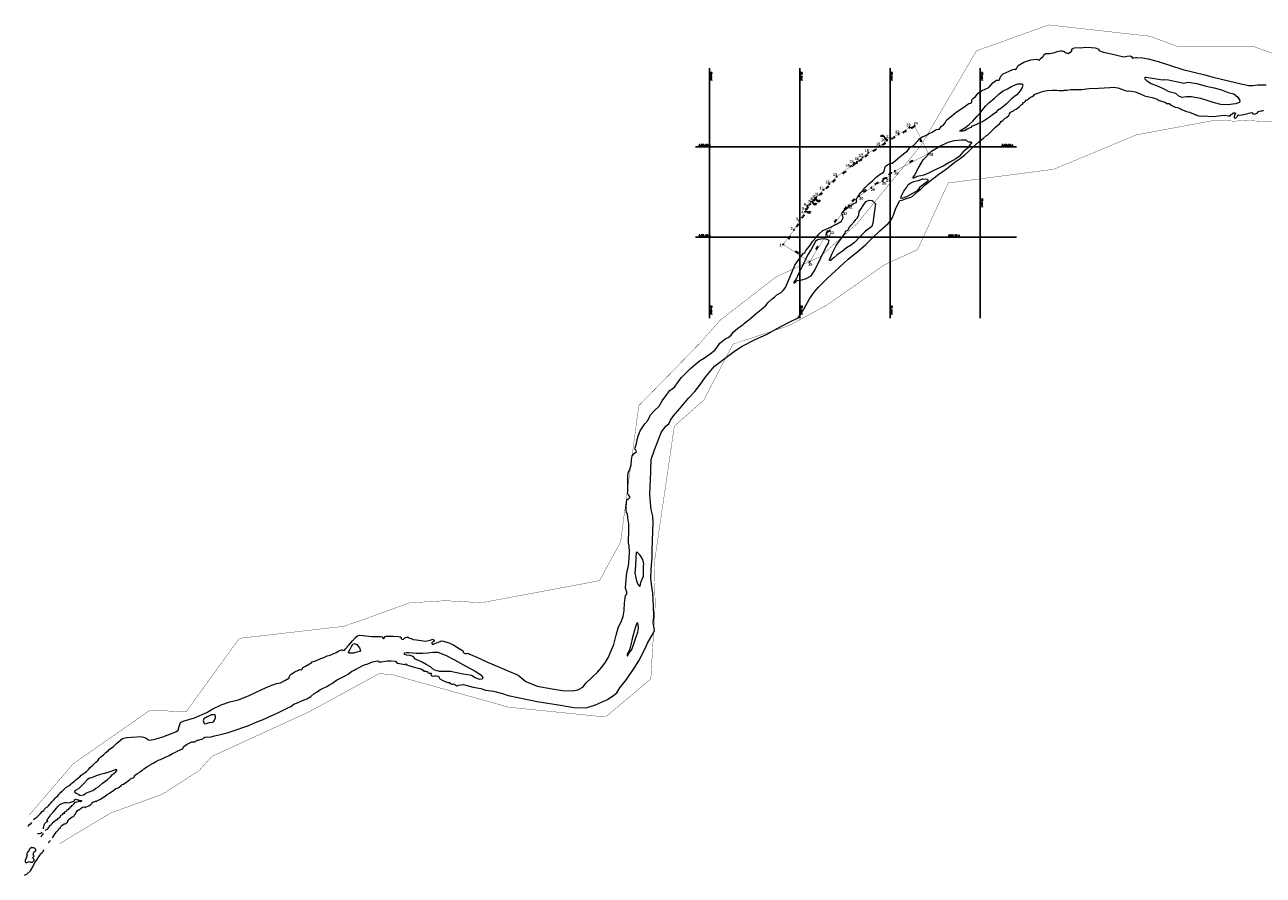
# Model space of a CAD drawing. Header units: metres. Extents: x 347609 to 404409, y 8547781 to 8605413.
# Tile 14 of 39: x 370412 to 372470, y 8559289 to 8560703. Entities that reach past the tile are written whole.
import ezdxf
from ezdxf.enums import TextEntityAlignment as Align

# ---------------------------------------------------------------- set-up
doc = ezdxf.new("R2010")
doc.units = ezdxf.units.M
doc.layers.add('01. RIO', color=7, linetype='Continuous', lineweight=5, true_color=0x2776bb)
for name, color, linetype in [('DISTANCIA', 7, 'Continuous'), ('T-GRILLA', 9, 'Continuous'), ('T-TEXTO COORD', 7, 'Continuous'), ('VERTICES', 244, 'Continuous')]:
    doc.layers.add(name, color=color, linetype=linetype)
doc.layers.add('LIMITES CONTRUCTIVO', color=40, linetype='Continuous', true_color=0xffbf00)
doc.layers.add('PREDIOS INSCRITOS EN LA BASE GRAFICA REGISTRAL (HUAURA) NOMBRE', color=7, linetype='Continuous', true_color=0xfffff0)
doc.styles.add('Coord_texto', font='romans.shx', dxfattribs={"height": 3})
doc.styles.add('ROMANS', font='romans.shx')
doc.styles.add('VERTICES', font='sanssb__.ttf')

# ---------------------------------------------------------------- blocks, each defined once
blk = doc.blocks.new('REIORORI')
at = {"layer": '01. RIO', "color": 152, "lineweight": 15, "true_color": 0x2776bb, "flags": 128}
for points in [[(370427.1, 8559381.7), (370429.3, 8559383.4), (370432.3, 8559385.5), (370436.3, 8559389.3), (370438.4, 8559391.9), (370441.4, 8559394.9), (370444, 8559396.9), (370445.3, 8559398.9), (370447.8, 8559401.5), (370449.9, 8559403), (370451.9, 8559404.7), (370453.8, 8559407.2), (370455.6, 8559409), (370457.5, 8559411.1), (370458.3, 8559412.2), (370459.7, 8559413.3), (370461.4, 8559415.1), (370463.1, 8559417), (370464.6, 8559418.8), (370467.1, 8559420.9), (370468.6, 8559422.6), (370470.5, 8559424.7), (370472.5, 8559427.3), (370474.5, 8559429.1), (370476.6, 8559431.1), (370477.9, 8559432.3), (370480.8, 8559434.7), (370482.9, 8559435.8), (370483.8, 8559437), (370487, 8559438.3), (370488.9, 8559440.6), (370490.2, 8559441.5), (370492.6, 8559443.6), (370495.1, 8559445.5), (370498, 8559448), (370502, 8559451.4), (370503.6, 8559452.9), (370506.2, 8559455.3), (370509.4, 8559457.5), (370512.5, 8559460), (370514.8, 8559461.8), (370517.2, 8559463.9), (370518.9, 8559465.3), (370521.2, 8559468.1), (370525.3, 8559471.9), (370530.4, 8559476.8), (370534.1, 8559480.6), (370536, 8559482.9), (370538.9, 8559485.8), (370541, 8559487.8), (370543.1, 8559489.2), (370547.1, 8559492.9), (370550.8, 8559495.9), (370552.6, 8559497.9), (370559.5, 8559503.1), (370564.8, 8559508), (370575, 8559516.2), (370581.3, 8559518.1), (370589.6, 8559518.4), (370598.3, 8559519.3), (370605, 8559519.5), (370609.7, 8559518.5), (370613.8, 8559517.2), (370616.8, 8559514.7), (370619, 8559513.5), (370623.2, 8559514.2), (370630.5, 8559515.7), (370641.9, 8559519), (370663.2, 8559527.6), (370667.3, 8559530.1), (370668.9, 8559536.5), (370670.9, 8559543), (370675.6, 8559545.3), (370694.2, 8559550.9), (370714.7, 8559559.7), (370724.9, 8559565.8), (370738.9, 8559572.1), (370753, 8559577.5), (370767.5, 8559580.7), (370785.1, 8559588.1), (370806.3, 8559597.6), (370817.4, 8559602.9), (370822.8, 8559604.8), (370826.2, 8559606.4), (370830.7, 8559607.6), (370837.2, 8559608.9), (370844.5, 8559612.8), (370851.2, 8559616.8), (370852.8, 8559621.1), (370855.1, 8559623.4), (370861.1, 8559627.2), (370867.3, 8559630.1), (370869, 8559631), (370871.4, 8559630.8), (370873, 8559631.7), (370873.9, 8559633.4), (370874.4, 8559634.5), (370878.8, 8559636.8), (370885.2, 8559640.8), (370888.8, 8559642.1), (370889.8, 8559643.7), (370893.6, 8559644.9), (370898.2, 8559646.5), (370904.2, 8559649.3), (370909.1, 8559651), (370915, 8559653.6), (370919.5, 8559654.9), (370924.5, 8559656.9), (370929.9, 8559659.3), (370932.4, 8559661), (370934.4, 8559662.4), (370936.7, 8559663.4), (370938.7, 8559663.7), (370939.7, 8559663.6), (370940.5, 8559662.9), (370942.1, 8559663.2), (370943.6, 8559663.3), (370944.8, 8559664.7), (370950.1, 8559670.8), (370956.7, 8559678.6), (370962, 8559684.2), (370965.1, 8559687.3), (370969.3, 8559688.3), (370974.8, 8559687.9), (370988.2, 8559686.2), (370996.1, 8559685.9), (371003.2, 8559686), (371006.7, 8559685.2), (371006.6, 8559683.5), (371008.5, 8559682.7), (371009.7, 8559683.3), (371010.6, 8559684.7), (371011.4, 8559685.8), (371013, 8559686.4), (371016.7, 8559686.7), (371024.7, 8559686.5), (371032.5, 8559685.9), (371036.3, 8559685.4), (371038, 8559684.2), (371038, 8559682.7), (371038.9, 8559681.7), (371040.5, 8559681.1), (371041.6, 8559681.8), (371044.1, 8559683.7), (371047, 8559684.9), (371049.5, 8559684.6), (371051.3, 8559683.4), (371054.3, 8559682.6), (371057.9, 8559680.9), (371063, 8559680.4), (371070.7, 8559679.2), (371077.4, 8559678.1), (371081.2, 8559678.5), (371086.1, 8559680), (371088.8, 8559681.1), (371090.6, 8559681.3), (371092.4, 8559680), (371092.5, 8559678.7), (371092.2, 8559677.7), (371089.6, 8559676.4), (371088.5, 8559675.4), (371088.5, 8559674.4), (371089.3, 8559673.1), (371091.3, 8559673.5), (371093.6, 8559674.3), (371096.4, 8559675.6), (371102.5, 8559677.9), (371104.5, 8559678.6), (371107.6, 8559678.4), (371113.5, 8559676.6), (371118.6, 8559675), (371125.4, 8559671.8), (371134.3, 8559666), (371139.6, 8559662.8), (371140.7, 8559661.6), (371140.9, 8559659.9), (371142.4, 8559658.5), (371144.7, 8559657.9), (371147.1, 8559657.7), (371148.5, 8559658), (371150.1, 8559657.2), (371163.7, 8559651.5), (371181.3, 8559643.4), (371198.4, 8559636.3), (371214, 8559629.4), (371232.4, 8559621.5), (371244.8, 8559611.2), (371263.7, 8559603.6), (371288.4, 8559599), (371305.5, 8559596.4), (371322.9, 8559595.9), (371331, 8559597.4), (371339.4, 8559602), (371345.2, 8559609.1), (371354, 8559617.1), (371364, 8559626.7), (371370.9, 8559634.8), (371377.3, 8559643.3), (371382.3, 8559651.4), (371385.4, 8559660), (371390.8, 8559672.5), (371394.8, 8559688.4), (371398.5, 8559700.3), (371403.8, 8559712.1), (371406.7, 8559719.3), (371408.2, 8559729.1), (371408.9, 8559741.3), (371409.7, 8559750.2), (371410.4, 8559754), (371411.2, 8559755.5), (371412.6, 8559756.4), (371412.9, 8559757.9), (371412.9, 8559759.5), (371412.1, 8559761.6), (371410.4, 8559766.3), (371411.8, 8559780.9), (371412.3, 8559787.5), (371413, 8559795.1), (371415, 8559800.9), (371416.2, 8559808.1), (371417.1, 8559825.7), (371416.6, 8559836.9), (371415.3, 8559841.8), (371415.5, 8559849.7), (371416.1, 8559856.1), (371415.9, 8559873.2), (371414.4, 8559883.3), (371413.6, 8559889.7), (371412.1, 8559892.3), (371411.5, 8559895.9), (371411.5, 8559901.9), (371412.7, 8559912.8), (371413.3, 8559914.2), (371415, 8559914.5), (371416.7, 8559916.2), (371417.9, 8559917.1), (371417.5, 8559918.7), (371415, 8559922.1), (371413.7, 8559924.1), (371414.2, 8559926.8), (371414.3, 8559933.1), (371414.6, 8559939.5), (371414.3, 8559946.8), (371414.6, 8559953.6), (371415.4, 8559959.8), (371417.9, 8559963.8), (371419.8, 8559971.4), (371420.7, 8559979.7), (371421.6, 8559986.2), (371424.9, 8559990.1), (371428.5, 8559993.5), (371428.8, 8559993.8), (371427.4, 8559995.9), (371426.1, 8559997.2), (371426.3, 8559999.9), (371428.5, 8560006.3), (371429.9, 8560013.4), (371431.8, 8560020.7), (371434.9, 8560028.1), (371442.7, 8560039.7), (371447.7, 8560044.9), (371452.2, 8560054.3), (371458.5, 8560061.5), (371466.2, 8560068.8), (371471.6, 8560078), (371479.4, 8560088.3), (371484.3, 8560095.2), (371491.6, 8560100.6), (371498, 8560109.3), (371503.5, 8560116.7), (371511.1, 8560124.5), (371518.5, 8560131.7), (371526, 8560138.1), (371533.2, 8560144.5), (371539.8, 8560148), (371550.9, 8560156.1), (371558.8, 8560161.9), (371562.8, 8560167.1), (371567.4, 8560173.7), (371572.6, 8560178.2), (371577, 8560181.4), (371581, 8560183.1), (371586.1, 8560186.8), (371589.4, 8560191.9), (371596.4, 8560197.9), (371600.9, 8560201.1), (371605.2, 8560204), (371608.3, 8560207), (371613.3, 8560210.9), (371618.5, 8560215.4), (371627.7, 8560222.9), (371636, 8560229.4), (371643.7, 8560236.5), (371647.7, 8560241.3), (371654.1, 8560247.6), (371657.9, 8560250.3), (371661.9, 8560254), (371669.1, 8560257.9), (371672.5, 8560261.3), (371676.5, 8560266.1), (371681.4, 8560277.7), (371686.7, 8560291.4), (371691.7, 8560303.4), (371697.1, 8560311), (371703.9, 8560320.4), (371706.4, 8560323.4), (371708.6, 8560323.9), (371708.9, 8560325.4), (371710.2, 8560327.7), (371716, 8560335), (371721.5, 8560343.1), (371727.6, 8560349.9), (371732, 8560355.6), (371738.2, 8560361.2), (371742.7, 8560362.6), (371749.8, 8560365.7), (371760.9, 8560371.3), (371769.5, 8560376.5), (371772.3, 8560382), (371771.4, 8560384.5), (371769.9, 8560389.3), (371771.8, 8560392.7), (371780.6, 8560399.5), (371786.6, 8560403.7), (371788.5, 8560405.5), (371794.6, 8560408), (371794.1, 8560409.8), (371794.5, 8560412.8), (371796.5, 8560417.6), (371801.3, 8560424.4), (371804.7, 8560427.7), (371808.2, 8560431.8), (371814.5, 8560438.3), (371821.3, 8560444.2), (371827, 8560449.4), (371831.5, 8560453.2), (371835, 8560455.9), (371837, 8560456.4), (371839.2, 8560457.9), (371840.2, 8560459.5), (371841.4, 8560464.4), (371842.7, 8560467.9), (371845.8, 8560470.3), (371850.6, 8560472.8), (371853.6, 8560472.8), (371858.5, 8560476.7), (371866, 8560483.2), (371872.2, 8560488.5), (371879.2, 8560493.2), (371883.7, 8560499.3), (371889, 8560502.4), (371896.6, 8560510.5), (371899.7, 8560514.2), (371904.7, 8560517.4), (371909.2, 8560518.7), (371913.7, 8560521.8), (371920, 8560524.2), (371926.5, 8560528.9), (371929.9, 8560529.5), (371932.1, 8560529.5), (371933.1, 8560531.8), (371935.5, 8560534.3), (371938.7, 8560536.6), (371941.7, 8560540.2), (371943.7, 8560544.2), (371947.4, 8560547.9), (371952.1, 8560551.1), (371960, 8560557.5), (371970.8, 8560565.2), (371980.7, 8560571.9), (371983.6, 8560572.8), (371985.1, 8560573.6), (371986.1, 8560575.1), (371986.1, 8560578.5), (371988.4, 8560580.8), (371991.8, 8560584), (371996.4, 8560589.1), (372002, 8560593.2), (372009.1, 8560596.3), (372013.9, 8560598.8), (372020.7, 8560606.7), (372025.1, 8560610), (372026.6, 8560610.8), (372031.5, 8560610.7), (372032.3, 8560613.6), (372033.9, 8560617.8), (372038, 8560621.6), (372047.7, 8560625.9), (372054, 8560628.6), (372057, 8560629.1), (372058.3, 8560628.5), (372059.2, 8560628.8), (372060.5, 8560630.7), (372063, 8560635.1), (372072.1, 8560640.8), (372083.9, 8560644.8), (372093.6, 8560645.8), (372098.1, 8560644.3), (372099.4, 8560646.3), (372103, 8560648.9), (372104.6, 8560650.4), (372105.4, 8560652.8), (372108.3, 8560655.2), (372115.7, 8560655.2), (372123.6, 8560656.9), (372127.4, 8560658.8), (372132.8, 8560659.9), (372135.9, 8560659.9), (372139.4, 8560658.4), (372142.4, 8560656.5), (372146.1, 8560655.1), (372147.9, 8560657.1), (372150.4, 8560657.6), (372152.1, 8560659.5), (372152.3, 8560662.6), (372154.5, 8560664.3), (372158.7, 8560665.2), (372167, 8560664.5), (372174.5, 8560665.6), (372184.9, 8560665.1), (372190.8, 8560664.6), (372196.7, 8560662.5), (372197, 8560660.5), (372204.7, 8560657.4), (372222.2, 8560653.7), (372233.2, 8560650.8), (372238.9, 8560649.7), (372243.8, 8560650.9), (372249.7, 8560651.2), (372251.4, 8560650.3), (372252.8, 8560647.3), (372254.6, 8560647.9), (372257.6, 8560648.6), (372260, 8560648.6), (372269.4, 8560647.8), (372278.7, 8560646.4), (372295.3, 8560642.1), (372336.4, 8560628.9), (372373, 8560619.8), (372386.6, 8560616), (372412.4, 8560609.6), (372433.5, 8560604.6), (372445.6, 8560602.2), (372452.6, 8560601.8), (372460.8, 8560603), (372475.1, 8560602.9)], [(370458.5, 8559351.5), (370461, 8559355.5), (370464.7, 8559360.9), (370467.6, 8559363.9), (370469, 8559366.1), (370471, 8559367.8), (370472.4, 8559370), (370474.1, 8559372), (370475.9, 8559373.4), (370477.7, 8559374.3), (370479.8, 8559374.7), (370481.6, 8559376.1), (370483.3, 8559377.4), (370484.4, 8559379.9), (370485, 8559381.5), (370488.7, 8559384.6), (370490.9, 8559385.9), (370493.3, 8559386.9), (370494.3, 8559387.9), (370495, 8559389.8), (370496.6, 8559391.2), (370497.5, 8559393.3), (370500.1, 8559396.7), (370502.5, 8559398.1), (370503.7, 8559398.4), (370506, 8559400.4), (370508.5, 8559402), (370510.7, 8559402.8), (370512.3, 8559402.5), (370512.8, 8559401.9), (370513.8, 8559402.1), (370514.6, 8559402.7), (370516.1, 8559403.6), (370518.6, 8559404.7), (370520.9, 8559406.2), (370522.1, 8559406.9), (370523.8, 8559408.1), (370524.4, 8559408.8), (370524.7, 8559410.4), (370526.7, 8559411.2), (370527.6, 8559411.3), (370528.5, 8559411.5), (370529.7, 8559412.2), (370530.9, 8559412.2), (370532, 8559412.4), (370533.4, 8559413.4), (370536.8, 8559415.1), (370541.3, 8559417.8), (370545.9, 8559420.3), (370549.2, 8559423.2), (370552.9, 8559425.3), (370555.1, 8559427), (370559.5, 8559429.7), (370563.5, 8559433.1), (370567.3, 8559434.3), (370569.4, 8559435.6), (370572.5, 8559438), (370574.4, 8559439.8), (370576.5, 8559440.5), (370582.2, 8559444.3), (370586.9, 8559448.5), (370588, 8559449.4), (370590.5, 8559450.2), (370592.3, 8559450.8), (370594.3, 8559452.3), (370594.9, 8559453.9), (370595.5, 8559455.2), (370596.9, 8559456.3), (370598.5, 8559457.4), (370599.6, 8559457.9), (370601.3, 8559459.2), (370602.6, 8559459.9), (370603.6, 8559460.9), (370605.4, 8559462.1), (370607.7, 8559464), (370610.1, 8559465.8), (370612.9, 8559467.6), (370615, 8559469.3), (370616.7, 8559470.4), (370619.7, 8559471.7), (370621, 8559473.2), (370625.6, 8559475.3), (370630.3, 8559478.4), (370634.4, 8559480.4), (370635.9, 8559481.1), (370638.1, 8559481.4), (370643.9, 8559484), (370647.3, 8559485.7), (370652, 8559488.2), (370657.8, 8559491.3), (370662.8, 8559493.6), (370666.8, 8559495.9), (370674.3, 8559499.2), (370676.8, 8559502.9), (370681.1, 8559506.5), (370686.7, 8559509.2), (370690.2, 8559511), (370693.3, 8559510.7), (370695.7, 8559511.1), (370697.3, 8559512.7), (370699.5, 8559513.5), (370701.1, 8559513.4), (370703.7, 8559515), (370708.4, 8559515.6), (370709.7, 8559517.3), (370711.8, 8559518.6), (370715.9, 8559518.9), (370719.1, 8559518.6), (370722.1, 8559519.2), (370727.7, 8559520.7), (370735.3, 8559522.5), (370740.6, 8559523.8), (370744.3, 8559524.8), (370748.5, 8559525.8), (370755.2, 8559528), (370767, 8559531.7), (370774.9, 8559534.7), (370784.5, 8559538.2), (370791.9, 8559541.2), (370799.5, 8559544.5), (370808.2, 8559548.2), (370812.3, 8559549.9), (370818.9, 8559553), (370825.7, 8559555.9), (370832.8, 8559559.2), (370838.5, 8559562.1), (370847.1, 8559566.2), (370854.3, 8559569.8), (370859.6, 8559573.7), (370863.7, 8559575.2), (370867.8, 8559576.9), (370873.7, 8559579.4), (370880.8, 8559582.6), (370887.4, 8559586.4), (370893, 8559591.3), (370898.2, 8559593.9), (370902.5, 8559597.2), (370907.2, 8559599.3), (370914, 8559602.8), (370918.4, 8559605.5), (370922.3, 8559608.1), (370925.3, 8559609.7), (370928.9, 8559612.5), (370931.6, 8559614.1), (370938.3, 8559617.3), (370943.7, 8559619.8), (370949.7, 8559623.2), (370953, 8559626.3), (370955.1, 8559627.6), (370959.4, 8559629.8), (370962.5, 8559631.9), (370968.9, 8559635.2), (370975, 8559638.1), (370982.5, 8559640.4), (370990.2, 8559644.1), (370998.4, 8559645.7), (371000, 8559645.1), (371000.7, 8559643.7), (371004.9, 8559643.9), (371010.9, 8559645), (371015.3, 8559645.3), (371021.3, 8559645.5), (371027.5, 8559645.2), (371029.5, 8559644.3), (371029.5, 8559643.3), (371031.9, 8559641.7), (371040.9, 8559640.1), (371043.9, 8559639.7), (371045.4, 8559640.3), (371046.4, 8559639.9), (371046.6, 8559638.6), (371050.4, 8559637.5), (371059.3, 8559635.2), (371066.1, 8559633.4), (371068.1, 8559632.3), (371068.8, 8559632.6), (371070.6, 8559632.2), (371071.4, 8559631.6), (371074.3, 8559630.1), (371075.5, 8559628.6), (371076.6, 8559628.2), (371077, 8559628.6), (371078.8, 8559628.6), (371079.4, 8559628), (371080.5, 8559627.7), (371081.5, 8559627.6), (371082.3, 8559626.9), (371082.8, 8559625.7), (371084.5, 8559625.1), (371086.6, 8559625.2), (371087.4, 8559625.1), (371087.7, 8559624), (371087.3, 8559622.5), (371088, 8559621.3), (371089.7, 8559620.2), (371093.2, 8559620.5), (371095.9, 8559620.8), (371099.1, 8559619.8), (371100.6, 8559618), (371102.1, 8559615.5), (371108.1, 8559612.4), (371115.2, 8559609.5), (371117.5, 8559609.7), (371118.2, 8559609.8), (371118.3, 8559608.9), (371119.5, 8559607.7), (371122, 8559606.8), (371123.6, 8559606.7), (371124.5, 8559607.3), (371126.7, 8559606.1), (371130.2, 8559603.8), (371133.5, 8559604.9), (371141.2, 8559606.1), (371157.4, 8559601.6), (371170, 8559599.5), (371177.9, 8559596.8), (371191.3, 8559594.9), (371206.2, 8559591), (371215.5, 8559587.9), (371263.5, 8559577.7), (371302.3, 8559571.6), (371324.8, 8559567.7), (371345.3, 8559567.4), (371360.7, 8559572.2), (371380.3, 8559581.2), (371391.2, 8559588.2), (371396.3, 8559592.4), (371401.2, 8559600.8), (371411.9, 8559614.7), (371425.7, 8559634.8), (371432.8, 8559645.8), (371443.6, 8559666.9), (371447.1, 8559674.8), (371456.9, 8559692.1), (371458.7, 8559695.7), (371458.3, 8559699.9), (371456.3, 8559708.7), (371457.3, 8559718.5), (371456.9, 8559736.6), (371456.1, 8559757.9), (371453.5, 8559772.8), (371452.5, 8559782.7), (371452.9, 8559797.4), (371454.5, 8559817.9), (371454.9, 8559829.7), (371455.3, 8559845.7), (371456.3, 8559875.6), (371456.1, 8559886.3), (371453.1, 8559897.1), (371452.7, 8559902), (371450.9, 8559922.3), (371451.3, 8559935.4), (371452.3, 8559959.1), (371452.7, 8559963.2), (371453.1, 8559980.3), (371458.4, 8559996.4), (371470, 8560026.2), (371478.1, 8560036.4), (371482.7, 8560039.8), (371485.3, 8560045.5), (371490.3, 8560053.1), (371500.6, 8560064.9), (371515.8, 8560082.9), (371525.7, 8560093.5), (371533.4, 8560103.2), (371544.4, 8560118.6), (371558.2, 8560135.3), (371575.9, 8560148.5), (371589.4, 8560158.5), (371603.3, 8560168.4), (371626.8, 8560180.4), (371644.8, 8560187.8), (371662.5, 8560198.1), (371681.5, 8560208.1), (371697.6, 8560215.9), (371706.9, 8560230.3), (371715.9, 8560247.4), (371724.1, 8560258.2), (371731.7, 8560267.6), (371739.5, 8560275.2), (371746.2, 8560281.7), (371765.9, 8560300.1), (371780.3, 8560313.1), (371797.6, 8560327.3), (371809.5, 8560337.7), (371819.8, 8560347.8), (371833.3, 8560360.7), (371847, 8560372.6), (371850.5, 8560376.9), (371853.4, 8560381.6), (371856.4, 8560388.2), (371859.8, 8560397.9), (371866, 8560410.7), (371870, 8560411.2), (371875.9, 8560413.6), (371886.1, 8560416.8), (371891.1, 8560421.4), (371896.6, 8560426.2), (371902.2, 8560431), (371908.6, 8560437), (371913.5, 8560440.9), (371916.5, 8560443.8), (371921.6, 8560447.5), (371925.6, 8560450.2), (371931.5, 8560455.2), (371941, 8560461.5), (371949.2, 8560468), (371958.4, 8560475.3), (371966.7, 8560480.8), (371974.2, 8560486.7), (371979.5, 8560491.2), (371986.2, 8560498.5), (371997.5, 8560508.3), (372005.1, 8560514.6), (372010.1, 8560518.7), (372012.6, 8560520.1), (372017.4, 8560525), (372021, 8560528.4), (372025.4, 8560532.7), (372029.2, 8560536.1), (372032.5, 8560538.9), (372034.5, 8560542.4), (372037.3, 8560543.8), (372039.6, 8560546.2), (372041.3, 8560547.6), (372043.5, 8560548.9), (372047.9, 8560553), (372048.6, 8560554.8), (372050.4, 8560557.5), (372052.7, 8560559), (372054.9, 8560559.7), (372056.7, 8560561.4), (372059.8, 8560562.8), (372062.5, 8560564.8), (372064.5, 8560566.8), (372067, 8560568.7), (372067.7, 8560569.7), (372069.9, 8560571.2), (372072, 8560573.7), (372073.3, 8560574.1), (372074.4, 8560575.5), (372075.9, 8560577.4), (372077.6, 8560578), (372080.4, 8560580.3), (372083.1, 8560582.5), (372085.9, 8560583.8), (372088.8, 8560585.5), (372090.1, 8560587.2), (372092.2, 8560588.2), (372095.3, 8560589.1), (372098.6, 8560590.4), (372101.6, 8560591.6), (372105.6, 8560592.4), (372111, 8560593.6), (372119.9, 8560594.2), (372126.8, 8560594.4), (372131.1, 8560593.9), (372135.8, 8560593.8), (372138.2, 8560593.8), (372139.5, 8560594.4), (372143.9, 8560594.5), (372150.6, 8560595.4), (372168, 8560595.5), (372181.1, 8560597), (372196.5, 8560597.6), (372215.4, 8560599), (372221.9, 8560599.1), (372228.6, 8560597.9), (372236.3, 8560595.6), (372240.5, 8560593.8), (372244.8, 8560592.8), (372246.4, 8560593.1), (372251.4, 8560592.8), (372257.2, 8560591.6), (372267.1, 8560587.5), (372272.7, 8560584.8), (372280.1, 8560583.3), (372285.5, 8560582.3), (372293.7, 8560579.1), (372297.4, 8560577.3), (372303.1, 8560575.6), (372306.7, 8560574.5), (372308, 8560573.7), (372308.8, 8560572.4), (372310.1, 8560572), (372312.5, 8560572.3), (372313.8, 8560571.9), (372315.7, 8560570.6), (372318, 8560568.8), (372320.4, 8560567.7), (372324, 8560566.1), (372326.8, 8560565.3), (372329.4, 8560565.1), (372331.9, 8560563.9), (372334.3, 8560562.3), (372338.6, 8560560.7), (372342.3, 8560558.9), (372347.4, 8560557.6), (372360.8, 8560552.4), (372366.2, 8560551.1), (372373, 8560551.7), (372383.4, 8560550.6), (372391.5, 8560551.3), (372400.8, 8560552.3), (372406.8, 8560552.5), (372411.9, 8560551.6), (372415.1, 8560551.7), (372417.5, 8560554.5), (372419.3, 8560555), (372420.4, 8560556.4), (372423, 8560556.4), (372423.8, 8560556.1), (372423.2, 8560554.5), (372422.5, 8560552.6), (372421.9, 8560550.4), (372422, 8560548.5), (372423.7, 8560548), (372425.9, 8560549.5), (372427.7, 8560551.9), (372428, 8560553), (372429, 8560553.3), (372431.2, 8560552.6), (372437.7, 8560553.6), (372446.7, 8560556.3), (372450.3, 8560556.9), (372451.9, 8560556.4), (372452.8, 8560554.9), (372455.5, 8560554.2), (372459.8, 8560556.2), (372461.6, 8560558.2), (372463.6, 8560559.5), (372466.5, 8560560.2), (372468.4, 8560560), (372469.8, 8560560.3), (372470.6, 8560561.7)], [(370443.2, 8559366.1), (370443.7, 8559368.2), (370444, 8559370.3), (370444.7, 8559372.4), (370445.1, 8559374), (370445.8, 8559375.1), (370447.1, 8559377), (370448.7, 8559377.8), (370450.1, 8559378.4), (370450.4, 8559379.2), (370449.6, 8559380.7), (370449.5, 8559381.5), (370451.1, 8559383.4), (370453.4, 8559386.2), (370455.9, 8559389.8), (370459.3, 8559393.7), (370462.8, 8559397.7), (370465, 8559400.3), (370466.1, 8559401.9), (370467, 8559403.3), (370468.6, 8559404.6), (370470.5, 8559406.8), (370472, 8559407.8), (370473.1, 8559408), (370475.6, 8559409.1), (370479.1, 8559409.8), (370481.6, 8559409.9), (370485, 8559409.3), (370488.4, 8559410.3), (370490.5, 8559411.3), (370493.9, 8559412), (370495.1, 8559413.3), (370495.2, 8559414.5), (370496.7, 8559415.3), (370499.2, 8559414.6), (370500.4, 8559414.9), (370502.3, 8559414), (370504, 8559413.5), (370506.4, 8559413.5), (370506.9, 8559412.9), (370506.5, 8559412.3), (370505, 8559411.3), (370502.9, 8559411.4), (370498.7, 8559410.4), (370496.2, 8559409.9), (370494.6, 8559408.7), (370492.6, 8559406.9), (370492.1, 8559405.5), (370491, 8559404.7), (370489.4, 8559404.3), (370489.5, 8559402.9), (370488.5, 8559402.4), (370487.9, 8559402.1), (370487.2, 8559400.5), (370485.5, 8559399.9), (370484.4, 8559398.6), (370483.1, 8559398), (370482.2, 8559397.4), (370481.7, 8559395.8), (370481.1, 8559394.8), (370480, 8559394.5), (370478, 8559393.9), (370477.9, 8559393.2), (370478.1, 8559391.9), (370477.4, 8559391.7), (370476.2, 8559391.9), (370475.7, 8559392.1), (370475.1, 8559391.3), (370475.1, 8559390.3), (370474.9, 8559389.3), (370473.4, 8559389.1), (370471.5, 8559388.3), (370471.3, 8559387.5), (370471.3, 8559386.6), (370471.2, 8559385.8), (370469.9, 8559385.2), (370469, 8559384.2), (370468.1, 8559383.6), (370466.7, 8559383.2), (370466.8, 8559382.4), (370466.8, 8559381.2), (370466, 8559381.1), (370465.1, 8559381.3), (370464, 8559380.6), (370464.1, 8559379.8), (370463.6, 8559379.3), (370461.7, 8559378.6), (370460.3, 8559378), (370460, 8559377.3), (370459.9, 8559376.6), (370458.6, 8559376.4), (370457.9, 8559376), (370458, 8559374.8), (370457, 8559374.2), (370456.1, 8559372.7), (370455.3, 8559371.9), (370454.1, 8559371.9), (370453.9, 8559371.1), (370452.5, 8559370.5), (370452.9, 8559369), (370452.3, 8559368.6), (370451, 8559368.1), (370449.9, 8559366.4), (370449.4, 8559365.2), (370448, 8559364.3), (370445.7, 8559363.6)], [(370417.7, 8559370.3), (370418.5, 8559371.4), (370419.4, 8559372.3), (370419.6, 8559372.9), (370419.7, 8559373.6), (370420.4, 8559373.7), (370421.6, 8559373.9), (370422.9, 8559375.3), (370423.9, 8559376.8)], [(370433.4, 8559357.8), (370434.1, 8559358.3), (370437.1, 8559358.6), (370439, 8559358.9), (370440.5, 8559359.5), (370440.8, 8559360.6)], [(370443, 8559358.6), (370442.4, 8559357), (370441.4, 8559355.6), (370440.4, 8559354.9), (370439.5, 8559353.7), (370439.3, 8559352.9)], [(370412.1, 8559289), (370416, 8559291.1), (370421.7, 8559296.3), (370425.7, 8559302.8), (370429.3, 8559310.1), (370432.1, 8559313.8), (370434.6, 8559317.9), (370436.8, 8559321.5), (370439.3, 8559325), (370441.5, 8559326.6), (370442.8, 8559328.5), (370444.3, 8559332)], [(370451.1, 8559343.1), (370453.5, 8559345.1), (370455.1, 8559346.7)]]:
    blk.add_lwpolyline(points, dxfattribs=at)
for points in [[(372275.1, 8560616), (372289.5, 8560613.5), (372299.4, 8560611.8), (372304.1, 8560611.6), (372305.6, 8560612.3), (372312.6, 8560611.6), (372322.6, 8560609.5), (372331.1, 8560607.5), (372337.8, 8560605.9), (372344.5, 8560607.5), (372359.9, 8560605.3), (372373.2, 8560601.5), (372380.3, 8560599.6), (372388.5, 8560598.1), (372400.5, 8560595), (372411.8, 8560590.4), (372421.1, 8560588), (372427.7, 8560582.8), (372431.2, 8560577.2), (372430.6, 8560573.9), (372423.8, 8560571.5), (372411.5, 8560570), (372399.6, 8560570.2), (372386.8, 8560573.8), (372375.3, 8560577.9), (372366.1, 8560580.6), (372356.5, 8560582.3), (372351, 8560583.2), (372341.8, 8560583.2), (372335.1, 8560582), (372329.6, 8560584.4), (372324.6, 8560588.5), (372314, 8560591.4), (372303.4, 8560597.2), (372293.1, 8560601.5), (372284, 8560604.9), (372277.5, 8560608.5), (372274.1, 8560612.6), (372273.4, 8560614.9), (372273.8, 8560616)], [(371965.9, 8560526.8), (371968.7, 8560528.2), (371974.2, 8560531.6), (371981.7, 8560537), (371987.6, 8560542.8), (371994.7, 8560550.9), (372001.3, 8560558), (372005.8, 8560564.5), (372009.3, 8560568.4), (372014.2, 8560573.4), (372023.8, 8560581), (372031.4, 8560588), (372038.1, 8560593.4), (372045, 8560596.6), (372051.6, 8560600.6), (372058.1, 8560603.3), (372062.5, 8560604.8), (372068.7, 8560604.7), (372070.5, 8560603), (372069.7, 8560599), (372066.4, 8560593), (372060.5, 8560586.7), (372056.9, 8560583.6), (372051.2, 8560579.3), (372048.1, 8560575.9), (372043.3, 8560571.6), (372038.9, 8560567.8), (372034.1, 8560563.9), (372028.8, 8560560.5), (372025.5, 8560557.2), (372020.2, 8560553.3), (372016.7, 8560550.4), (372011.9, 8560547.3), (372008.3, 8560544.4), (372001.1, 8560540.4), (371994.9, 8560537.6), (371988.9, 8560535.1), (371986.1, 8560534.6), (371984, 8560532.3), (371981.6, 8560531.2), (371978, 8560529.5), (371973.9, 8560526.9), (371971.1, 8560526), (371966.7, 8560526.1), (371965.8, 8560526.2), (371965.8, 8560526.5)], [(371888, 8560448.7), (371890.7, 8560452.7), (371897.1, 8560465), (371905, 8560478.2), (371918.9, 8560492.9), (371932.9, 8560501.1), (371946.8, 8560507.6), (371956.9, 8560510.6), (371963, 8560511.1), (371968.5, 8560511.9), (371975.9, 8560511.9), (371978.2, 8560509.6), (371981.1, 8560508.5), (371984.6, 8560508.3), (371985.2, 8560506.7), (371982.3, 8560503.4), (371978.8, 8560497.8), (371970.8, 8560491.1), (371965.1, 8560484.1), (371959.4, 8560480.4), (371949.1, 8560474.6), (371938.3, 8560467.9), (371924.9, 8560461.9), (371912.6, 8560456), (371906.1, 8560453.1), (371901.3, 8560452.1), (371895.3, 8560450.6), (371891.7, 8560448.9), (371889.6, 8560448.2), (371888.2, 8560448.1)], [(371868, 8560414.9), (371869.3, 8560418.4), (371873, 8560426.3), (371877.7, 8560433), (371880.3, 8560437.5), (371884.3, 8560440), (371889.4, 8560442.3), (371899.2, 8560444.9), (371904.2, 8560447.1), (371911.7, 8560446.4), (371913.4, 8560444.9), (371912.4, 8560442.7), (371908, 8560439.2), (371899.4, 8560433.2), (371894.8, 8560427.1), (371887.1, 8560422.5), (371877.6, 8560417.2), (371869.5, 8560414.4)], [(371749.4, 8560312.3), (371753.5, 8560321.7), (371760.3, 8560335.8), (371769.3, 8560348.2), (371775.4, 8560356.5), (371776.2, 8560359.8), (371780.1, 8560361.8), (371782.6, 8560366.4), (371785.3, 8560369.9), (371790.5, 8560375.5), (371793, 8560379.4), (371795.7, 8560382), (371798.3, 8560387), (371798.6, 8560392.3), (371801.5, 8560396.7), (371806.5, 8560404), (371810.5, 8560409.2), (371815.4, 8560411.6), (371820.2, 8560411), (371825.9, 8560405.4), (371824, 8560393.7), (371821.5, 8560373), (371819.5, 8560367.6), (371809, 8560359.8), (371799.9, 8560350.4), (371790.9, 8560341.2), (371784.1, 8560335.8), (371777.8, 8560332), (371770.5, 8560326.1), (371762.1, 8560320.3), (371756.6, 8560315.7), (371753.3, 8560313.1), (371752, 8560311.9), (371750.6, 8560311.1), (371749.6, 8560311.2), (371749.3, 8560311.6), (371749.3, 8560311.9)], [(371691.2, 8560273.5), (371695.8, 8560277.7), (371703.3, 8560278.8), (371709.5, 8560280.5), (371718.9, 8560285.6), (371725.3, 8560294.9), (371735.2, 8560315.8), (371743.3, 8560332.9), (371747.6, 8560339.9), (371748.7, 8560344.6), (371743.6, 8560346.3), (371737.5, 8560347), (371729.5, 8560345.5), (371726.1, 8560342.7), (371718.9, 8560329.5), (371712.7, 8560320), (371704.3, 8560302.4), (371697.7, 8560288.7), (371693.8, 8560279.8), (371691.2, 8560276.8), (371690.3, 8560274.9), (371690.2, 8560273.8)], [(371435.1, 8559769.3), (371435.8, 8559776), (371437.9, 8559781.3), (371440.2, 8559786.3), (371440.2, 8559795.5), (371440.6, 8559803.5), (371440.8, 8559807), (371439.2, 8559814), (371434.2, 8559821.7), (371430, 8559826.1), (371428.3, 8559825.7), (371427.4, 8559816.6), (371426.8, 8559804), (371426.2, 8559791.2), (371428.9, 8559778.6), (371431.2, 8559773), (371433.7, 8559769.9), (371434.4, 8559769.5), (371434.9, 8559769.2)], [(371413.8, 8559653.7), (371416, 8559657.9), (371421.2, 8559664.5), (371425.4, 8559677.3), (371428.4, 8559685.7), (371430.7, 8559693.1), (371432.1, 8559699.9), (371431.7, 8559705.8), (371430.7, 8559708.7), (371429, 8559707.3), (371426.6, 8559700.2), (371423.9, 8559690.5), (371421.4, 8559682.1), (371420.1, 8559674.2), (371418, 8559667.8), (371416.3, 8559661.9), (371413.3, 8559656.7), (371413.5, 8559654)], [(370950.4, 8559660), (370952.3, 8559663.6), (370955.1, 8559669.2), (370957.5, 8559673.5), (370960.4, 8559674.4), (370964.2, 8559672.7), (370968.3, 8559667.2), (370969.9, 8559662.9), (370969.3, 8559660.8), (370964, 8559660), (370958.3, 8559658.4), (370953.7, 8559658.2), (370951.8, 8559658.4), (370950.4, 8559659), (370950.3, 8559659.5)], [(371050.2, 8559659.4), (371062.9, 8559658.5), (371074, 8559658.5), (371081.8, 8559659.1), (371090.4, 8559660.1), (371098.5, 8559659.7), (371111.2, 8559654.7), (371126.1, 8559647.3), (371145.3, 8559636.5), (371160.5, 8559628.1), (371170.2, 8559622.2), (371173.2, 8559617.8), (371172.3, 8559615.3), (371168.6, 8559614.5), (371160.5, 8559617.2), (371154.4, 8559621.3), (371140.6, 8559623.1), (371119.9, 8559628), (371109.7, 8559628), (371101.4, 8559627.7), (371092, 8559630.6), (371086.2, 8559635.6), (371079, 8559639.2), (371072.5, 8559643.2), (371061.5, 8559648.3), (371057.8, 8559652.6), (371052.7, 8559654.5), (371047.1, 8559654.8), (371043.5, 8559656.2), (371043.5, 8559658.9), (371046.7, 8559659.4)], [(370712.1, 8559550.5), (370709.9, 8559549.3), (370708.6, 8559545.8), (370709.6, 8559542.7), (370710.8, 8559541), (370714.2, 8559541.2), (370719, 8559543), (370723.9, 8559543.6), (370726.2, 8559544.2), (370727.4, 8559546.7), (370729.3, 8559550.7), (370729.4, 8559553.3), (370728.5, 8559555.5), (370726.5, 8559555.6), (370722.3, 8559555.6), (370718.8, 8559554.1), (370715.2, 8559552.3), (370713.7, 8559551.2)], [(370496.4, 8559429.7), (370495.3, 8559429.3), (370494.9, 8559427.9), (370497.5, 8559425.6), (370502.2, 8559423.1), (370504.3, 8559421.6), (370510.3, 8559422.5), (370513.8, 8559425.3), (370519.6, 8559427.8), (370525.6, 8559429.8), (370529.9, 8559433.2), (370535.1, 8559436.3), (370541.6, 8559441.9), (370549.1, 8559447.9), (370554.6, 8559452.6), (370558.3, 8559456.7), (370563.8, 8559460.9), (370565.3, 8559463), (370565.4, 8559464.2), (370563.9, 8559464.7), (370559.6, 8559463.3), (370553.9, 8559460.9), (370544.8, 8559458.4), (370537.5, 8559456.4), (370530.7, 8559454.3), (370523.4, 8559451.1), (370520, 8559450.3), (370516.2, 8559447.8), (370511, 8559442.4), (370505.6, 8559436.5), (370502.3, 8559433.1), (370498.4, 8559431.2), (370497.6, 8559430.3)], [(370430.6, 8559332.3), (370429.5, 8559333.2), (370428.3, 8559333.8), (370427, 8559334.6), (370426.6, 8559334.9), (370425.4, 8559334.6), (370424.4, 8559334.4), (370424, 8559334.9), (370423.7, 8559335.1), (370422.8, 8559334.8), (370421.1, 8559333.3), (370419.8, 8559331.7), (370419, 8559329.7), (370418, 8559327.8), (370417.1, 8559327.3), (370416.1, 8559326.4), (370415.7, 8559325), (370416, 8559323.2), (370416.2, 8559322.2), (370416, 8559320.9), (370415.2, 8559319.2), (370413.9, 8559316.1), (370413.1, 8559313.3), (370413.2, 8559311.2), (370413.8, 8559310.6), (370414.9, 8559309.7), (370417, 8559310.7), (370419.9, 8559312), (370422, 8559310.8), (370425, 8559310.9), (370427.7, 8559313.3), (370427.8, 8559315.5), (370426.5, 8559316.8), (370425.8, 8559318.5), (370426.9, 8559319.9), (370427.5, 8559320.2), (370428, 8559321), (370427.3, 8559321.4), (370426.7, 8559321.8), (370426.4, 8559323.2), (370426.7, 8559324.5), (370427, 8559325.2), (370426.3, 8559326), (370427.3, 8559326.9), (370428, 8559328), (370429.1, 8559328.3), (370429.8, 8559328.8), (370430.4, 8559329.3), (370430.8, 8559330.7), (370430.9, 8559331.8)]]:
    blk.add_lwpolyline(points, close=True, dxfattribs=at)

msp = doc.modelspace()

# ---------------------------------------------------------------- linework, layer by layer
at = {"layer": 'DISTANCIA', "color": 0}
for points in [[(371844.9, 8560511.3), (371839.2, 8560517.7), (371834.2, 8560517.7)], [(371720.7, 8560410.2), (371723.4, 8560404), (371727.4, 8560404)], [(371726.4, 8560415.4), (371729.2, 8560409.3), (371733.2, 8560409.3)], [(371709.6, 8560394.3), (371713.9, 8560390.5), (371717.9, 8560390.5)]]:
    msp.add_lwpolyline(points, dxfattribs=at)
at = {"layer": 'LIMITES CONTRUCTIVO', "const_width": 0.5}
msp.add_lwpolyline([(371672.5, 8560337.8), (371690.4, 8560362), (371699, 8560377.8), (371709.2, 8560392.3), (371710.1, 8560396.4), (371712.5, 8560402.2), (371718.8, 8560409), (371722.6, 8560411.3), (371725.3, 8560414.6), (371727.5, 8560416.3), (371739.6, 8560428.6), (371749.2, 8560438.7), (371761.4, 8560450.4), (371784.6, 8560467.6), (371790.2, 8560472.9), (371795.4, 8560475.5), (371804.5, 8560482.7), (371813.9, 8560490.2), (371832.8, 8560501.2), (371844.9, 8560510.6), (371844.8, 8560512), (371864.3, 8560521), (371882.4, 8560532.3), (371890.9, 8560535), (371913.8, 8560488.8), (371858.2, 8560459.9), (371843.9, 8560448.2), (371837.8, 8560443.2), (371818.9, 8560432.5), (371799.1, 8560418), (371781.4, 8560402.6), (371771.8, 8560391.8), (371749.4, 8560360.3), (371744.1, 8560354.2), (371716.4, 8560309)], close=True, dxfattribs=at)
at = {"layer": 'PREDIOS INSCRITOS EN LA BASE GRAFICA REGISTRAL (HUAURA) NOMBRE', "color": 5, "true_color": 0x0000ff, "const_width": 0.5, "elevation": -999999}
for points in [[(372532.8, 8560638.5), (372453.4, 8560667.1), (372327.3, 8560667.1), (372282.1, 8560683.9), (372113.5, 8560702.8), (371993.5, 8560659.6), (371901.9, 8560503.1), (371794.7, 8560372), (371733.4, 8560317.2), (371660.9, 8560284), (371568.2, 8560212.2), (371532.7, 8560172.2), (371432.5, 8560069.6), (371402.2, 8559842.8), (371367.2, 8559778.8), (371198.2, 8559747.1), (371171.4, 8559742.2), (371111.5, 8559745.5), (371051.9, 8559742), (370968.1, 8559711.7), (370942.1, 8559702.9), (370768.8, 8559682.9), (370680.2, 8559560.5), (370621, 8559563.8), (370492.3, 8559474), (370419.9, 8559389.2)], [(370470.2, 8559341.4), (370554.7, 8559392.4), (370641.1, 8559423.8), (370701.9, 8559463), (370723.4, 8559486.7), (370884.4, 8559560.6), (371001.1, 8559624.2), (371022, 8559622.8), (371216.7, 8559568.4), (371377.3, 8559552.1), (371452.5, 8559615.4), (371459.8, 8559737.8), (371458.2, 8559807.3), (371491.6, 8560035.6), (371540.5, 8560079.1), (371589, 8560172), (371682.2, 8560202.9), (371745.5, 8560237.3), (371840.9, 8560304), (371895.7, 8560329.2), (371920.9, 8560384.1), (371946.6, 8560440), (372122.1, 8560462.8), (372259.3, 8560520), (372391, 8560544.5), (372421.7, 8560542.8), (372441.5, 8560543.9), (372530.4, 8560538.9)]]:
    msp.add_lwpolyline(points, dxfattribs=at)
at = {"layer": 'T-GRILLA'}
for p, q in [((371550, 8560630.8), (371550, 8560215.3)), ((371700, 8560630.8), (371700, 8560215.3)), ((371850, 8560630.8), (371850, 8560215.3)), ((372000, 8560630.8), (372000, 8560215.3)), ((372060, 8560500), (371526.7, 8560500)), ((372060, 8560500), (371526.7, 8560500)), ((372060, 8560350), (371526.7, 8560350))]:
    msp.add_line(p, q, dxfattribs=at)
at = {"layer": 'VERTICES', "color": 0}
for centre in [(371882.4, 8560532.3), (371890.9, 8560535), (371844.8, 8560512), (371844.9, 8560510.6), (371864.3, 8560521), (371813.9, 8560490.2), (371832.8, 8560501.2), (371913.8, 8560488.8), (371784.6, 8560467.6), (371790.2, 8560472.9), (371795.4, 8560475.5), (371804.5, 8560482.7), (371761.4, 8560450.4), (371837.8, 8560443.2), (371843.9, 8560448.2), (371858.2, 8560459.9), (371739.6, 8560428.6), (371749.2, 8560438.7), (371818.9, 8560432.5), (371712.5, 8560402.2), (371718.8, 8560409), (371722.6, 8560411.3), (371725.3, 8560414.6), (371727.5, 8560416.3), (371781.4, 8560402.6), (371799.1, 8560418), (371709.2, 8560392.3), (371710.1, 8560396.4), (371771.8, 8560391.8), (371690.4, 8560362), (371699, 8560377.8), (371749.4, 8560360.3), (371744.1, 8560354.2), (371672.5, 8560337.8), (371716.4, 8560309)]:
    msp.add_circle(centre, 0.6, dxfattribs=at)

# ---------------------------------------------------------------- block references
msp.add_blockref('REIORORI', (0, 0))

# ---------------------------------------------------------------- texts
at = {"layer": 'DISTANCIA', "color": 0, "style": 'ROMANS'}
for s, rotation, p in [('21.30', 31.8601, (371874.2, 8560525.2)), ('8.99', 17.6809, (371887.2, 8560532)), ('15.32', 37.707, (371839.9, 8560504.5)), ('21.42', 25.0203, (371855.3, 8560514.9)), ('51.53', 296.3673, (371900.8, 8560511.1)), ('12.09', 38.3522, (371810.3, 8560485)), ('21.84', 30.4353, (371824.2, 8560494.2)), ('7.73', 42.8189, (371788.6, 8560469)), ('5.73', 26.7602, (371793.6, 8560472.6)), ('11.60', 38.3522, (371801, 8560477.7)), ('62.67', 27.536, (371885.2, 8560475.9)), ('16.86', 43.5959, (371756.5, 8560443.3)), ('28.93', 36.6467, (371774, 8560457.6)), ('7.87', 38.9073, (371839.8, 8560447.1)), ('18.47', 39.301, (371850, 8560455.4)), ('17.28', 45.4535, (371734.8, 8560421.2)), ('13.92', 46.9234, (371745.7, 8560432.5)), ('24.60', 36.1037, (371808, 8560426.6)), ('21.72', 29.7139, (371827.5, 8560439.4)), ('9.31', 47.3902, (371716.9, 8560404.4)), ('4.29', 50.8318, (371725.3, 8560411.8)), ('23.42', 41.0699, (371789.1, 8560411.6)), ('17.69', 55.0023, (371705.5, 8560384)), ('6.25', 67.3742, (371712.9, 8560398.6)), ('14.47', 48.3394, (371775.3, 8560398.3)), ('17.97', 61.4802, (371696.3, 8560369.1)), ('38.61', 54.5902, (371759.2, 8560377)), ('30.10', 53.5182, (371682.9, 8560348.9)), ('8.08', 48.502, (371745.4, 8560358.4)), ('52.50', 326.6865, (371695.4, 8560324.8)), ('53.07', 58.5678, (371728.7, 8560332.5))]:
    msp.add_text(s, height=1.5, rotation=rotation, dxfattribs=at).set_placement(p, align=Align.MIDDLE)
for s, p in [('1.38', (371836.7, 8560518.9)), ('4.42', (371725.6, 8560405.4)), ('2.77', (371731.6, 8560410.5)), ('4.22', (371715.9, 8560392))]:
    msp.add_text(s, height=1.5, dxfattribs=at).set_placement(p, align=Align.MIDDLE)
at = {"layer": 'T-TEXTO COORD', "style": 'Coord_texto'}
for s, p in [('371 550 E', (371551.2, 8560624.8)), ('371 700 E', (371701.2, 8560624.8)), ('371 850 E', (371851.2, 8560624.8)), ('372 000 E', (372001.2, 8560624.8))]:
    msp.add_text(s, height=2, rotation=270, dxfattribs=at).set_placement(p, align=Align.BOTTOM_LEFT)
for s, p in [('8 560 500 N', (371532.7, 8560501.2)), ('8 560 500 N', (371532.7, 8560501.2)), ('8 560 350 N', (371532.7, 8560351.2))]:
    msp.add_text(s, height=2, dxfattribs=at).set_placement(p, align=Align.BOTTOM_LEFT)
for s, p in [('8 560 500 N', (372054, 8560501.2)), ('8 560 500 N', (372054, 8560501.2)), ('8 560 350 N', (371965.2, 8560351.2))]:
    msp.add_text(s, height=2, dxfattribs=at).set_placement(p, align=Align.BOTTOM_RIGHT)
for s, p in [('372 000 E', (372001.2, 8560399.8)), ('371 550 E', (371551.2, 8560221.3)), ('371 700 E', (371701.2, 8560221.3)), ('371 850 E', (371851.2, 8560221.3))]:
    msp.add_text(s, height=2, rotation=270, dxfattribs=at).set_placement(p, align=Align.BOTTOM_RIGHT)
at = {"layer": 'VERTICES', "color": 0, "style": 'VERTICES'}
for s, p in [('22', (371862.1, 8560525)), ('23', (371880.5, 8560536.4)), ('24', (371892.7, 8560539.2)), ('19', (371830.3, 8560505)), ('20', (371839, 8560511.4)), ('21', (371847.2, 8560517.1)), ('17', (371801.7, 8560486.2)), ('18', (371811.4, 8560493.9)), ('25', (371918.1, 8560487.4)), ('14', (371779.2, 8560469.5)), ('15', (371785.8, 8560475.8)), ('16', (371794.9, 8560480.2)), ('12', (371746, 8560441.9)), ('13', (371758.5, 8560453.8)), ('27', (371846.8, 8560444.7)), ('26', (371860.7, 8560456.1)), ('10', (371727.2, 8560421.7)), ('11', (371736.4, 8560431.7)), ('29', (371821.4, 8560428.7)), ('28', (371840.3, 8560439.5)), ('6', (371708.7, 8560404.6)), ('7', (371715.4, 8560409.5)), ('8', (371719.6, 8560413.8)), ('9', (371723, 8560417.9)), ('31', (371784.6, 8560399.4)), ('30', (371801.9, 8560414.4)), ('3', (371695.2, 8560380.2)), ('4', (371704.5, 8560391.8)), ('5', (371705.8, 8560397.8)), ('32', (371775.3, 8560389)), ('2', (371686.6, 8560364.4)), ('34', (371747.7, 8560351.6)), ('33', (371753, 8560357.5)), ('1', (371668.1, 8560337)), ('35', (371717.4, 8560304.6))]:
    msp.add_text(s, height=4.5, dxfattribs=at).set_placement(p, align=Align.MIDDLE)

doc.saveas('drawing.dxf')
